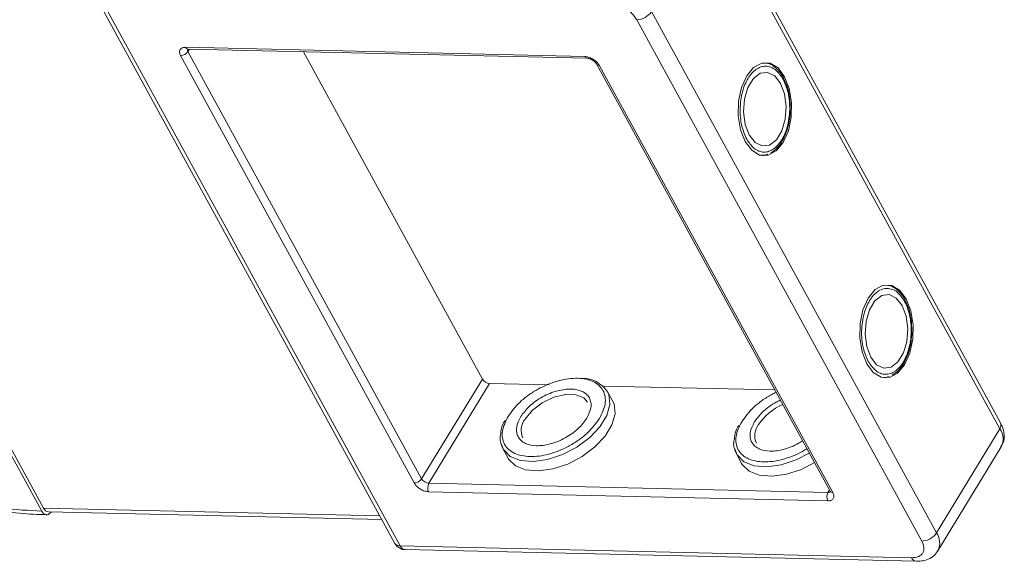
# Model space of a CAD drawing. Header units: millimetres. Extents: x 2145 to 3607, y 659 to 1692.
# Tile 68 of 85: x 3123 to 3196, y 1534 to 1574. Entities that reach past the tile are written whole.
import ezdxf

# ---------------------------------------------------------------- set-up
doc = ezdxf.new("R2010")
doc.units = ezdxf.units.MM

msp = doc.modelspace()

# ---------------------------------------------------------------- linework, layer by layer
at = {"color": 7, "linetype": 'Continuous', "lineweight": 15}
for p, q in [((3195.381, 1544.345), (3174.343, 1582.799)), ((3174.289, 1582.36), (3195.327, 1543.907)), ((3102.344, 1579.032), (3124.761, 1538.057)), ((3124.63, 1537.842), (3102.213, 1578.817)), ((3128.264, 1576.441), (3150.681, 1535.466)), ((3128.663, 1576.25), (3151.08, 1535.275)), ((3190.658, 1536.234), (3169.621, 1574.687)), ((3168.529, 1574.09), (3189.566, 1535.637)), ((3135.243, 1572.053), (3164.694, 1571.377)), ((3135.525, 1571.917), (3135.415, 1571.737)), ((3152.659, 1540.218), (3135.415, 1571.737)), ((3135.42, 1571.92), (3164.87, 1571.244)), ((3143.934, 1571.724), (3157.141, 1547.584)), ((3152.113, 1539.92), (3134.869, 1571.439)), ((3165.557, 1570.826), (3182.801, 1539.307)), ((3165.757, 1570.73), (3183.001, 1539.211)), ((3179.472, 1569.565), (3179.394, 1569.734)), ((3177.917, 1564.082), (3177.804, 1564.068)), ((3177.949, 1564.098), (3178.199, 1564.181)), ((3188.439, 1553.175), (3188.361, 1553.344)), ((3186.884, 1547.692), (3186.771, 1547.678)), ((3186.916, 1547.708), (3187.166, 1547.791)), ((3152.659, 1540.218), (3157.141, 1547.584)), ((3153.191, 1539.895), (3157.673, 1547.261)), ((3157.673, 1547.261), (3162.062, 1547.16)), ((3166.069, 1547.068), (3178.714, 1546.778)), ((3166.755, 1545.985), (3166.376, 1546.679)), ((3195.327, 1543.907), (3190.658, 1536.234)), ((3190.759, 1534.911), (3195.427, 1542.584)), ((3158.656, 1542.455), (3159.035, 1541.761)), ((3175.895, 1542.059), (3176.274, 1541.366)), ((3182.642, 1539.219), (3153.191, 1539.895)), ((3182.627, 1538.597), (3153.177, 1539.273)), ((3182.751, 1539.399), (3182.642, 1539.219)), ((3149.575, 1537.488), (3124.761, 1538.057)), ((3125.114, 1537.791), (3149.718, 1537.227)), ((3188.82, 1534.409), (3151.08, 1535.275)), ((3151.433, 1535.009), (3189.173, 1534.143))]:
    msp.add_line(p, q, dxfattribs=at)
at = {"color": 7, "linetype": 'Continuous', "lineweight": 15, "flags": 128}
for points in [[(3179.447, 1569.886), (3178.96, 1570.528), (3178.378, 1570.874), (3177.758, 1570.888), (3177.161, 1570.57), (3176.645, 1569.95), (3176.261, 1569.09), (3176.046, 1568.074), (3176.021, 1567), (3176.189, 1565.975), (3176.534, 1565.098), (3177.021, 1564.456), (3177.603, 1564.11), (3178.222, 1564.096), (3178.819, 1564.414), (3179.335, 1565.033), (3179.72, 1565.894), (3179.935, 1566.91), (3179.959, 1567.984), (3179.791, 1569.009), (3179.447, 1569.886)], [(3179.148, 1569.395), (3178.713, 1569.948), (3178.19, 1570.206), (3177.643, 1570.136), (3177.139, 1569.747), (3176.736, 1569.086), (3176.486, 1568.233), (3176.416, 1567.29), (3176.537, 1566.372), (3176.833, 1565.589), (3177.268, 1565.036), (3177.791, 1564.778), (3178.337, 1564.848), (3178.842, 1565.237), (3179.244, 1565.898), (3179.495, 1566.751), (3179.565, 1567.693), (3179.444, 1568.612), (3179.148, 1569.395)], [(3188.414, 1553.496), (3187.927, 1554.138), (3187.345, 1554.484), (3186.725, 1554.498), (3186.128, 1554.18), (3185.612, 1553.561), (3185.228, 1552.7), (3185.013, 1551.684), (3184.988, 1550.61), (3185.156, 1549.585), (3185.501, 1548.708), (3185.988, 1548.066), (3186.569, 1547.72), (3187.189, 1547.706), (3187.786, 1548.024), (3188.302, 1548.644), (3188.687, 1549.504), (3188.902, 1550.52), (3188.926, 1551.594), (3188.758, 1552.619), (3188.414, 1553.496)], [(3188.115, 1553.005), (3187.68, 1553.558), (3187.157, 1553.816), (3186.61, 1553.746), (3186.105, 1553.357), (3185.703, 1552.696), (3185.452, 1551.843), (3185.383, 1550.901), (3185.504, 1549.982), (3185.799, 1549.199), (3186.235, 1548.646), (3186.757, 1548.388), (3187.304, 1548.458), (3187.809, 1548.847), (3188.211, 1549.508), (3188.462, 1550.361), (3188.531, 1551.303), (3188.411, 1552.222), (3188.115, 1553.005)], [(3166.43, 1546.57), (3166.48, 1546.44), (3166.554, 1545.714), (3166.328, 1544.903), (3165.819, 1544.067), (3165.066, 1543.268), (3164.123, 1542.566), (3163.061, 1542.012), (3161.959, 1541.647), (3160.898, 1541.499), (3159.957, 1541.579), (3159.205, 1541.88), (3158.699, 1542.38), (3158.5, 1542.886)], [(3160.289, 1544.618), (3160.819, 1545.266), (3161.554, 1545.829), (3162.405, 1546.24), (3163.269, 1546.449), (3164.043, 1546.432), (3164.632, 1546.189), (3164.909, 1545.875)], [(3159.035, 1541.761), (3159.079, 1541.687), (3159.585, 1541.186), (3160.336, 1540.885), (3161.277, 1540.806), (3162.338, 1540.954), (3163.441, 1541.318), (3164.502, 1541.873), (3165.445, 1542.575), (3166.199, 1543.374), (3166.707, 1544.21), (3166.933, 1545.02), (3166.86, 1545.746), (3166.755, 1545.985)], [(3181.267, 1542.111), (3180.301, 1541.616), (3179.198, 1541.252), (3178.137, 1541.104), (3177.196, 1541.183), (3176.445, 1541.484), (3175.939, 1541.984), (3175.74, 1542.49)], [(3176.274, 1541.366), (3176.318, 1541.291), (3176.824, 1540.791), (3177.575, 1540.49), (3178.516, 1540.41), (3179.578, 1540.558), (3180.68, 1540.923), (3181.646, 1541.418)]]:
    msp.add_lwpolyline(points, dxfattribs=at)
at = {"color": 7, "linetype": 'Continuous', "lineweight": 15}
for centre, radius, start, end in [((3168.498, 1575.442), 1.353, 271.29253, 326.07318), ((3134.854, 1572.115), 0.676, 271.29253, 326.07318), ((3135.443, 1572.135), 0.217, 202.38401, 263.66952), ((3135.615, 1571.868), 0.239, 166.96444, 213.12547), ((3164.89, 1571.454), 0.211, 201.41619, 264.73451), ((3165.735, 1570.94), 0.211, 212.59835, 275.95795), ((3164.512, 1545.396), 2.248, 31.46144, 94.78041), ((3157.719, 1547.935), 0.676, 211.28833, 266.07738), ((3180.961, 1541.917), 4.135, 113.66206, 146.11822), ((3161.3, 1543.804), 1.298, 141.16362, 204.84518), ((3178.54, 1543.408), 1.298, 141.16362, 204.84518), ((3194.973, 1544.173), 0.443, 323.05751, 22.98806), ((3194.302, 1543.164), 1.266, 332.73921, 35.93869), ((3152.098, 1540.596), 0.676, 271.29253, 326.07318), ((3153.237, 1540.57), 0.676, 211.28833, 266.07738), ((3153.784, 1539.57), 0.676, 151.28833, 206.07738), ((3183.235, 1538.894), 0.676, 151.28833, 206.07738), ((3182.665, 1539.457), 0.239, 264.24648, 310.36926), ((3182.984, 1539.432), 0.221, 214.37766, 274.3082), ((3125.154, 1538.211), 0.422, 201.42703, 264.62651), ((3189.536, 1536.989), 1.353, 271.29253, 326.07318), ((3189.557, 1535.484), 1.333, 335.01474, 34.24778), ((3151.043, 1535.709), 0.436, 213.84386, 274.84199), ((3151.481, 1535.44), 0.434, 202.38401, 263.66952), ((3189.227, 1534.583), 0.443, 203.06997, 262.89888)]:
    msp.add_arc(centre, radius, start, end, dxfattribs=at)
for points, knots in [([(3124.63, 1537.842), (3123.665, 1537.893), (3121.705, 1537.997), (3118.547, 1538.556), (3115.497, 1539.361), (3112.634, 1540.354), (3110.004, 1541.454), (3107.391, 1542.738), (3103.972, 1544.681), (3100.743, 1546.92), (3097.822, 1549.366), (3095.624, 1551.452), (3093.502, 1553.791), (3091.575, 1556.339), (3090.019, 1558.867), (3088.813, 1561.387), (3087.966, 1563.91), (3087.551, 1566.21), (3087.492, 1568.247), (3087.706, 1570.021), (3088.189, 1571.687), (3089.196, 1573.731), (3090.719, 1575.455), (3092.695, 1576.799), (3094.53, 1577.685), (3096.765, 1578.369), (3099.385, 1578.794), (3101.28, 1578.81), (3102.213, 1578.817)], [0, 0, 0, 0, 0.038823, 0.07885, 0.119997, 0.152169, 0.184336, 0.217193, 0.250044, 0.315664, 0.347836, 0.380003, 0.421155, 0.461181, 0.5, 0.538824, 0.57885, 0.619997, 0.652169, 0.684336, 0.717193, 0.750044, 0.815664, 0.847836, 0.880003, 0.921155, 0.961179, 1, 1, 1, 1]), ([(3166.403, 1575.384), (3166.592, 1575.363), (3166.886, 1575.33), (3167.306, 1575.165), (3167.624, 1574.997), (3167.92, 1574.792), (3168.259, 1574.494), (3168.423, 1574.249), (3168.529, 1574.09)], [0, 0, 0, 0, 0.239443, 0.369807, 0.5, 0.630364, 0.760557, 1, 1, 1, 1]), ([(3134.869, 1571.439), (3134.836, 1571.518), (3134.784, 1571.64), (3134.793, 1571.785), (3134.831, 1571.883), (3134.9, 1571.962), (3135.025, 1572.036), (3135.157, 1572.046), (3135.243, 1572.053)], [0, 0, 0, 0, 0.239443, 0.36955, 0.5, 0.630107, 0.760557, 1, 1, 1, 1]), ([(3135.357, 1571.914), (3135.358, 1571.915), (3135.36, 1571.917), (3135.4, 1571.919), (3135.42, 1571.92)], [0, 0, 0, 0, 0.488825, 1, 1, 1, 1]), ([(3164.694, 1571.377), (3164.788, 1571.366), (3164.935, 1571.35), (3165.145, 1571.268), (3165.304, 1571.184), (3165.452, 1571.081), (3165.622, 1570.932), (3165.704, 1570.81), (3165.757, 1570.73)], [0, 0, 0, 0, 0.239443, 0.36955, 0.5, 0.630107, 0.760557, 1, 1, 1, 1]), ([(3164.87, 1571.244), (3164.871, 1571.244), (3164.889, 1571.245), (3164.949, 1571.237), (3165.038, 1571.215), (3165.144, 1571.177), (3165.218, 1571.135), (3165.261, 1571.112)], [0, 0, 0, 0, 0.005502, 0.267632, 0.473873, 0.70006, 1, 1, 1, 1]), ([(3165.261, 1571.112), (3165.313, 1571.076), (3165.385, 1571.028), (3165.467, 1570.949), (3165.518, 1570.889), (3165.55, 1570.842), (3165.557, 1570.827), (3165.557, 1570.826)], [0, 0, 0, 0, 0.385706, 0.535653, 0.767322, 0.990927, 1, 1, 1, 1]), ([(3179.394, 1569.734), (3179.375, 1569.777), (3179.276, 1569.999), (3179.033, 1570.325), (3178.659, 1570.672), (3178.304, 1570.877), (3178.075, 1570.887), (3178.008, 1570.89)], [0, 0, 0, 0, 0.063726, 0.326043, 0.596808, 0.881417, 1, 1, 1, 1]), ([(3176.646, 1565.282), (3176.508, 1565.597), (3176.295, 1566.084), (3176.173, 1566.888), (3176.149, 1567.534), (3176.201, 1568.181), (3176.365, 1568.969), (3176.719, 1569.816), (3177.225, 1570.383), (3177.688, 1570.625), (3178.064, 1570.681), (3178.435, 1570.606), (3178.892, 1570.352), (3179.161, 1569.957), (3179.335, 1569.702)], [0, 0, 0, 0, 0.119721, 0.184837, 0.25, 0.315115, 0.380279, 0.5, 0.619721, 0.684837, 0.75, 0.815115, 0.880279, 1, 1, 1, 1]), ([(3179.335, 1569.702), (3179.473, 1569.387), (3179.686, 1568.9), (3179.808, 1568.096), (3179.832, 1567.45), (3179.779, 1566.803), (3179.616, 1566.015), (3179.262, 1565.167), (3178.755, 1564.601), (3178.292, 1564.359), (3177.917, 1564.303), (3177.546, 1564.378), (3177.089, 1564.632), (3176.82, 1565.027), (3176.646, 1565.282)], [0, 0, 0, 0, 0.119721, 0.184837, 0.25, 0.315115, 0.380279, 0.5, 0.619721, 0.684837, 0.75, 0.815115, 0.880279, 1, 1, 1, 1]), ([(3179.867, 1567.449), (3179.86, 1567.778), (3179.849, 1568.239), (3179.723, 1568.872), (3179.617, 1569.265), (3179.505, 1569.497), (3179.472, 1569.565)], [0, 0, 0, 0, 0.432034, 0.604386, 0.884605, 1, 1, 1, 1]), ([(3178.427, 1564.256), (3178.583, 1564.365), (3178.907, 1564.589), (3179.276, 1565.109), (3179.535, 1565.659), (3179.706, 1566.196), (3179.829, 1566.78), (3179.854, 1567.214), (3179.867, 1567.449)], [0, 0, 0, 0, 0.191308, 0.39709, 0.559843, 0.686792, 0.830349, 1, 1, 1, 1]), ([(3185.613, 1548.892), (3185.475, 1549.207), (3185.261, 1549.694), (3185.139, 1550.498), (3185.116, 1551.144), (3185.168, 1551.791), (3185.332, 1552.579), (3185.686, 1553.426), (3186.192, 1553.993), (3186.655, 1554.235), (3187.031, 1554.291), (3187.402, 1554.216), (3187.859, 1553.962), (3188.128, 1553.567), (3188.302, 1553.312)], [0, 0, 0, 0, 0.119721, 0.184837, 0.25, 0.315115, 0.380279, 0.5, 0.619721, 0.684837, 0.75, 0.815115, 0.880279, 1, 1, 1, 1]), ([(3188.361, 1553.344), (3188.342, 1553.387), (3188.243, 1553.609), (3188, 1553.935), (3187.625, 1554.282), (3187.27, 1554.487), (3187.042, 1554.497), (3186.975, 1554.5)], [0, 0, 0, 0, 0.063726, 0.326043, 0.596808, 0.881417, 1, 1, 1, 1]), ([(3188.302, 1553.312), (3188.44, 1552.997), (3188.653, 1552.51), (3188.775, 1551.706), (3188.799, 1551.06), (3188.746, 1550.413), (3188.582, 1549.625), (3188.229, 1548.778), (3187.722, 1548.211), (3187.259, 1547.969), (3186.884, 1547.913), (3186.513, 1547.988), (3186.056, 1548.242), (3185.787, 1548.637), (3185.613, 1548.892)], [0, 0, 0, 0, 0.119721, 0.184837, 0.25, 0.315115, 0.380279, 0.5, 0.619721, 0.684837, 0.75, 0.815115, 0.880279, 1, 1, 1, 1]), ([(3188.834, 1551.059), (3188.827, 1551.388), (3188.816, 1551.849), (3188.689, 1552.482), (3188.584, 1552.875), (3188.471, 1553.107), (3188.439, 1553.175)], [0, 0, 0, 0, 0.432034, 0.604386, 0.884605, 1, 1, 1, 1]), ([(3187.394, 1547.866), (3187.55, 1547.975), (3187.874, 1548.199), (3188.243, 1548.719), (3188.502, 1549.269), (3188.672, 1549.806), (3188.795, 1550.39), (3188.821, 1550.824), (3188.834, 1551.059)], [0, 0, 0, 0, 0.191308, 0.39709, 0.559843, 0.686792, 0.830349, 1, 1, 1, 1]), ([(3159.036, 1544.833), (3159.302, 1545.195), (3159.711, 1545.752), (3160.541, 1546.414), (3161.257, 1546.865), (3162.026, 1547.228), (3163.024, 1547.558), (3164.21, 1547.71), (3165.18, 1547.509), (3165.754, 1547.142), (3166.067, 1546.755), (3166.222, 1546.284), (3166.234, 1545.602), (3165.964, 1545.042), (3165.788, 1544.678)], [0, 0, 0, 0, 0.119728, 0.18418, 0.25, 0.31582, 0.380272, 0.5, 0.619728, 0.68418, 0.75, 0.81582, 0.880272, 1, 1, 1, 1]), ([(3164.854, 1544.7), (3164.981, 1544.963), (3165.177, 1545.369), (3165.169, 1545.863), (3165.055, 1546.202), (3164.832, 1546.482), (3164.416, 1546.747), (3163.713, 1546.893), (3162.853, 1546.782), (3162.131, 1546.544), (3161.577, 1546.281), (3161.06, 1545.957), (3160.46, 1545.478), (3160.162, 1545.074), (3159.97, 1544.812)], [0, 0, 0, 0, 0.119721, 0.184886, 0.25, 0.315164, 0.380279, 0.5, 0.619721, 0.684886, 0.75, 0.815164, 0.880279, 1, 1, 1, 1]), ([(3176.276, 1544.438), (3176.541, 1544.8), (3176.95, 1545.358), (3177.782, 1546.015), (3178.348, 1546.389), (3178.709, 1546.553), (3178.812, 1546.599)], [0, 0, 0, 0, 0.433428, 0.66675, 0.905024, 1, 1, 1, 1]), ([(3179.128, 1546.02), (3179.026, 1545.974), (3178.738, 1545.844), (3178.3, 1545.559), (3177.699, 1545.083), (3177.402, 1544.678), (3177.209, 1544.416)], [0, 0, 0, 0, 0.126659, 0.354302, 0.581769, 1, 1, 1, 1]), ([(3165.788, 1544.678), (3165.522, 1544.317), (3165.113, 1543.76), (3164.283, 1543.098), (3163.567, 1542.646), (3162.798, 1542.284), (3161.8, 1541.953), (3160.614, 1541.801), (3159.644, 1542.003), (3159.07, 1542.369), (3158.757, 1542.757), (3158.602, 1543.228), (3158.59, 1543.91), (3158.86, 1544.469), (3159.036, 1544.833)], [0, 0, 0, 0, 0.119728, 0.18418, 0.25, 0.31582, 0.380272, 0.5, 0.619728, 0.68418, 0.75, 0.81582, 0.880272, 1, 1, 1, 1]), ([(3159.97, 1544.812), (3159.843, 1544.549), (3159.647, 1544.142), (3159.655, 1543.649), (3159.769, 1543.31), (3159.993, 1543.03), (3160.409, 1542.765), (3161.111, 1542.618), (3161.971, 1542.729), (3162.694, 1542.968), (3163.247, 1543.23), (3163.765, 1543.555), (3164.365, 1544.034), (3164.662, 1544.438), (3164.854, 1544.7)], [0, 0, 0, 0, 0.119721, 0.184886, 0.25, 0.315164, 0.380279, 0.5, 0.619721, 0.684886, 0.75, 0.815164, 0.880279, 1, 1, 1, 1]), ([(3104.754, 1544.085), (3105.602, 1543.587), (3106.791, 1542.89), (3108.591, 1541.965), (3110.135, 1541.229), (3111.989, 1540.437), (3113.938, 1539.704), (3115.971, 1539.048), (3118.047, 1538.493), (3120.14, 1538.054), (3122.216, 1537.754), (3123.837, 1537.598), (3124.734, 1537.594), (3124.975, 1537.593)], [0, 0, 0, 0, 0.1287816, 0.1805843, 0.2663985, 0.355065, 0.4497361, 0.548024, 0.6489718, 0.7518293, 0.8560851, 0.9613879, 1, 1, 1, 1]), ([(3158.825, 1544.562), (3158.745, 1544.423), (3158.544, 1544.077), (3158.516, 1543.747), (3158.498, 1543.55)], [0, 0, 0, 0, 0.401017, 1, 1, 1, 1]), ([(3176.064, 1544.167), (3175.984, 1544.028), (3175.784, 1543.681), (3175.755, 1543.352), (3175.738, 1543.154)], [0, 0, 0, 0, 0.401017, 1, 1, 1, 1]), ([(3181.084, 1542.445), (3180.99, 1542.384), (3180.658, 1542.169), (3180.035, 1541.891), (3179.041, 1541.556), (3177.853, 1541.406), (3176.883, 1541.607), (3176.309, 1541.974), (3175.997, 1542.361), (3175.842, 1542.832), (3175.83, 1543.514), (3176.1, 1544.074), (3176.276, 1544.438)], [0, 0, 0, 0, 0.033799, 0.118592, 0.201624, 0.355866, 0.510108, 0.59314, 0.677933, 0.762726, 0.845758, 1, 1, 1, 1]), ([(3177.209, 1544.416), (3177.082, 1544.153), (3176.887, 1543.747), (3176.895, 1543.253), (3177.008, 1542.914), (3177.232, 1542.634), (3177.648, 1542.369), (3178.351, 1542.223), (3179.211, 1542.333), (3179.932, 1542.574), (3180.409, 1542.791), (3180.673, 1542.963), (3180.767, 1543.024)], [0, 0, 0, 0, 0.152268, 0.235147, 0.317962, 0.400841, 0.483657, 0.635924, 0.788192, 0.871071, 0.953886, 1, 1, 1, 1]), ([(3195.408, 1542.612), (3195.468, 1542.704), (3195.642, 1542.968), (3195.667, 1543.504), (3195.568, 1543.995), (3195.414, 1544.26), (3195.367, 1544.343)], [0, 0, 0, 0, 0.179646, 0.517827, 0.85097, 1, 1, 1, 1]), ([(3158.498, 1543.55), (3158.478, 1543.463), (3158.384, 1543.053), (3158.536, 1542.718), (3158.656, 1542.455)], [0, 0, 0, 0, 0.212887, 1, 1, 1, 1]), ([(3175.738, 1543.154), (3175.718, 1543.067), (3175.624, 1542.657), (3175.776, 1542.323), (3175.895, 1542.059)], [0, 0, 0, 0, 0.212887, 1, 1, 1, 1]), ([(3153.177, 1539.273), (3153.082, 1539.283), (3152.935, 1539.3), (3152.725, 1539.382), (3152.566, 1539.466), (3152.418, 1539.568), (3152.248, 1539.717), (3152.166, 1539.84), (3152.113, 1539.92)], [0, 0, 0, 0, 0.239443, 0.3695502, 0.4999998, 0.6301073, 0.760557, 1, 1, 1, 1]), ([(3183.001, 1539.211), (3183.034, 1539.132), (3183.086, 1539.01), (3183.077, 1538.865), (3183.039, 1538.767), (3182.97, 1538.688), (3182.845, 1538.613), (3182.713, 1538.604), (3182.627, 1538.597)], [0, 0, 0, 0, 0.239443, 0.36955, 0.5, 0.630107, 0.760557, 1, 1, 1, 1]), ([(3182.801, 1539.307), (3182.809, 1539.292), (3182.824, 1539.261), (3182.826, 1539.242), (3182.826, 1539.246), (3182.826, 1539.247)], [0, 0, 0, 0, 0.437848, 0.899625, 1, 1, 1, 1]), ([(3125.315, 1537.787), (3125.28, 1537.74), (3125.198, 1537.631), (3125.039, 1537.565), (3124.868, 1537.585), (3124.726, 1537.689), (3124.657, 1537.799), (3124.63, 1537.842)], [0, 0, 0, 0, 0.17322, 0.399252, 0.625285, 0.851317, 1, 1, 1, 1]), ([(3150.683, 1535.468), (3150.688, 1535.457), (3150.73, 1535.367), (3150.865, 1535.217), (3151.108, 1535.067), (3151.317, 1534.994), (3151.427, 1535.011), (3151.433, 1535.012)], [0, 0, 0, 0, 0.038505, 0.323132, 0.637905, 0.979005, 1, 1, 1, 1]), ([(3189.566, 1535.637), (3189.634, 1535.479), (3189.738, 1535.235), (3189.72, 1534.945), (3189.644, 1534.748), (3189.505, 1534.591), (3189.256, 1534.442), (3188.991, 1534.422), (3188.82, 1534.409)], [0, 0, 0, 0, 0.239443, 0.369807, 0.5, 0.630364, 0.760557, 1, 1, 1, 1]), ([(3189.173, 1534.145), (3189.339, 1534.15), (3189.69, 1534.16), (3190.181, 1534.342), (3190.573, 1534.606), (3190.698, 1534.856), (3190.74, 1534.939)], [0, 0, 0, 0, 0.261134, 0.549314, 0.849586, 1, 1, 1, 1])]:
    msp.add_open_spline(points, degree=3, knots=knots, dxfattribs=at)

doc.saveas('drawing.dxf')
